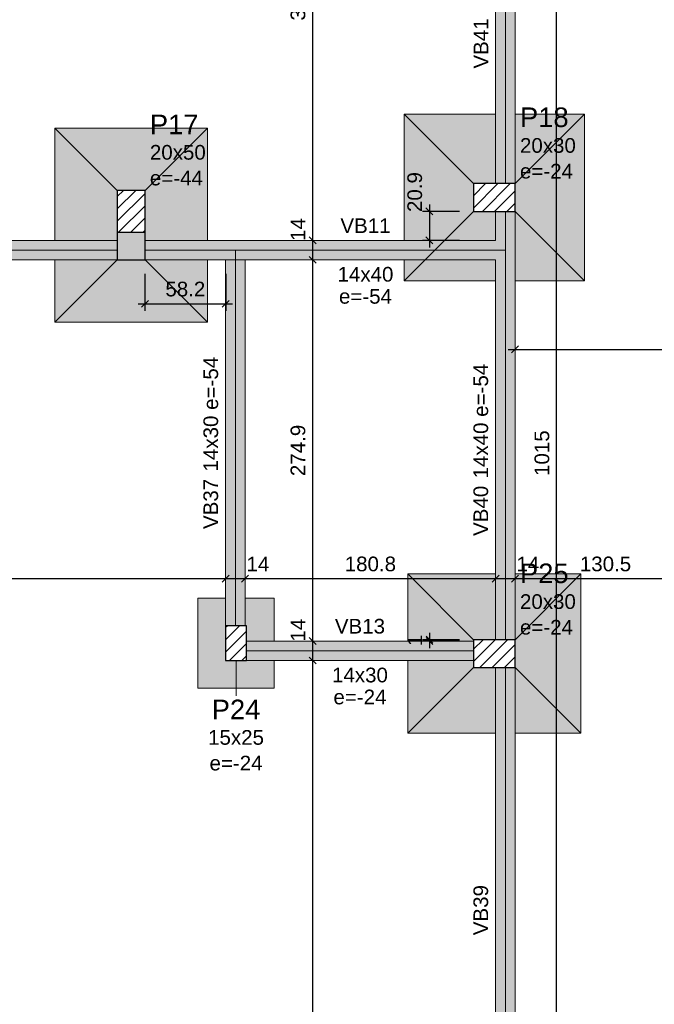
# Model space of a CAD drawing. Header units: millimetres. Extents: x 0 to 119, y 0 to 84.
# Tile 23 of 27: x 67.37 to 76.52, y 51.12 to 65.32. Entities that reach past the tile are written whole.
import ezdxf

# ---------------------------------------------------------------- set-up
doc = ezdxf.new("R2010")
doc.units = ezdxf.units.MM
doc.header["$MEASUREMENT"] = 0
doc.linetypes.add('NULL', pattern=[0])
doc.layers.get('0').update_dxf_attribs({"lineweight": 18})
for name, color, linetype, lineweight in [('FO-Cotas', 5, 'Continuous', 5), ('FO-Eixos', 5, 'Continuous', 5), ('FO-Hachura das sapatas', 43, 'Continuous', 5), ('FO-Hachura pilar que morre', 106, 'Continuous', 5), ('FO-Hachura pilar que passa', 19, 'Continuous', 5), ('FO-Hachura viga', 43, 'Continuous', 5), ('FO-Pilares', 4, 'Continuous', 30), ('FO-Seção das fundações', 9, 'Continuous', 5), ('FO-Textos das vigas', 7, 'Continuous', 5), ('FO-Textos dos pilares', 7, 'Continuous', 5), ('FO-Vigas', 1, 'Continuous', 20)]:
    doc.layers.add(name, color=color, linetype=linetype, lineweight=lineweight)
doc.styles.add('Arial', font='txt')
doc.dimstyles.new('UM_50.000000', dxfattribs={"dimtxt": 0.18, "dimasz": 0.1, "dimexe": 0.1, "dimexo": 0.2, "dimgap": 0, "dimtad": 1, "dimtih": 1, "dimtoh": 1, "dimdec": 1, "dimlfac": 50, "dimzin": 0, "dimdsep": 46, "dimtxsty": 'Standard', "dimcen": 0.09, "dimdle": 0.1, "dimadec": 1, "dimazin": 2, "dimtfac": 1, "dimtdec": 4, "dimtofl": 0, "dimtmove": 0, "dimatfit": 3, "dimfxl": 1, "dimtolj": 1, "dimarcsym": 0})

# ---------------------------------------------------------------- blocks, each defined once
blk = doc.blocks.new('_Oblique')
at = {"color": 0, "linetype": 'ByBlock', "lineweight": -2}
blk.add_line((-0.5, -0.5), (0.5, 0.5), dxfattribs=at)
blk = doc.blocks.new('*D117')
at = {"layer": 'Defpoints', "color": 0}
for p in [(27.879, 57.256), (70.339, 57.256), (70.339, 57.256)]:
    blk.add_point(p, dxfattribs=at)
at = {"layer": 'FO-Cotas', "color": 0, "lineweight": -2}
blk.add_line((27.779, 57.256), (70.439, 57.256), dxfattribs=at)
at = {"layer": 'FO-Cotas', "color": 0, "lineweight": -2, "xscale": 0.1, "yscale": 0.1, "zscale": 0.1, "rotation": 180}
blk.add_blockref('_Oblique', (27.879, 57.256), dxfattribs=at)
at = {"layer": 'FO-Cotas', "color": 0, "lineweight": -2, "xscale": 0.1, "yscale": 0.1, "zscale": 0.1}
blk.add_blockref('_Oblique', (70.339, 57.256), dxfattribs=at)
at = {"layer": 'FO-Cotas', "color": 7, "insert": (49.109, 57.467), "char_height": 0.2118, "attachment_point": 5, "rotation": 0.0057, "style": 'Arial'}
blk.add_mtext('\\A1;2123', dxfattribs=at)
blk = doc.blocks.new('*D118')
at = {"layer": 'Defpoints', "color": 0}
for p in [(70.339, 57.256), (70.619, 57.256), (70.619, 57.256)]:
    blk.add_point(p, dxfattribs=at)
at = {"layer": 'FO-Cotas', "color": 0, "lineweight": -2}
blk.add_line((70.239, 57.256), (70.719, 57.256), dxfattribs=at)
at = {"layer": 'FO-Cotas', "color": 0, "lineweight": -2, "xscale": 0.1, "yscale": 0.1, "zscale": 0.1, "rotation": 180}
blk.add_blockref('_Oblique', (70.339, 57.256), dxfattribs=at)
at = {"layer": 'FO-Cotas', "color": 0, "lineweight": -2, "xscale": 0.1, "yscale": 0.1, "zscale": 0.1}
blk.add_blockref('_Oblique', (70.619, 57.256), dxfattribs=at)
at = {"layer": 'FO-Cotas', "color": 7, "insert": (70.804, 57.467), "char_height": 0.2118, "attachment_point": 5, "rotation": 0.0057, "style": 'Arial'}
blk.add_mtext('\\A1;14', dxfattribs=at)
blk = doc.blocks.new('*D119')
at = {"layer": 'Defpoints', "color": 0}
for p in [(70.619, 57.256), (74.235, 57.256), (74.235, 57.256)]:
    blk.add_point(p, dxfattribs=at)
at = {"layer": 'FO-Cotas', "color": 0, "lineweight": -2}
blk.add_line((70.519, 57.256), (74.335, 57.256), dxfattribs=at)
at = {"layer": 'FO-Cotas', "color": 0, "lineweight": -2, "xscale": 0.1, "yscale": 0.1, "zscale": 0.1, "rotation": 180}
blk.add_blockref('_Oblique', (70.619, 57.256), dxfattribs=at)
at = {"layer": 'FO-Cotas', "color": 0, "lineweight": -2, "xscale": 0.1, "yscale": 0.1, "zscale": 0.1}
blk.add_blockref('_Oblique', (74.235, 57.256), dxfattribs=at)
at = {"layer": 'FO-Cotas', "color": 7, "insert": (72.427, 57.467), "char_height": 0.2118, "attachment_point": 5, "rotation": 0.0057, "style": 'Arial'}
blk.add_mtext('\\A1;180.8', dxfattribs=at)
blk = doc.blocks.new('*D120')
at = {"layer": 'Defpoints', "color": 0}
for p in [(74.235, 57.256), (74.515, 57.256), (74.515, 57.256)]:
    blk.add_point(p, dxfattribs=at)
at = {"layer": 'FO-Cotas', "color": 0, "lineweight": -2}
blk.add_line((74.135, 57.256), (74.615, 57.256), dxfattribs=at)
at = {"layer": 'FO-Cotas', "color": 0, "lineweight": -2, "xscale": 0.1, "yscale": 0.1, "zscale": 0.1, "rotation": 180}
blk.add_blockref('_Oblique', (74.235, 57.256), dxfattribs=at)
at = {"layer": 'FO-Cotas', "color": 0, "lineweight": -2, "xscale": 0.1, "yscale": 0.1, "zscale": 0.1}
blk.add_blockref('_Oblique', (74.515, 57.256), dxfattribs=at)
at = {"layer": 'FO-Cotas', "color": 7, "insert": (74.7, 57.467), "char_height": 0.2118, "attachment_point": 5, "rotation": 0.0057, "style": 'Arial'}
blk.add_mtext('\\A1;14', dxfattribs=at)
blk = doc.blocks.new('*D121')
at = {"layer": 'Defpoints', "color": 0}
for p in [(74.515, 57.256), (77.125, 57.256), (77.125, 57.256)]:
    blk.add_point(p, dxfattribs=at)
at = {"layer": 'FO-Cotas', "color": 0, "lineweight": -2}
blk.add_line((74.415, 57.256), (77.225, 57.256), dxfattribs=at)
at = {"layer": 'FO-Cotas', "color": 0, "lineweight": -2, "xscale": 0.1, "yscale": 0.1, "zscale": 0.1, "rotation": 180}
blk.add_blockref('_Oblique', (74.515, 57.256), dxfattribs=at)
at = {"layer": 'FO-Cotas', "color": 0, "lineweight": -2, "xscale": 0.1, "yscale": 0.1, "zscale": 0.1}
blk.add_blockref('_Oblique', (77.125, 57.256), dxfattribs=at)
at = {"layer": 'FO-Cotas', "color": 7, "insert": (75.82, 57.467), "char_height": 0.2118, "attachment_point": 5, "rotation": 0.0057, "style": 'Arial'}
blk.add_mtext('\\A1;130.5', dxfattribs=at)
blk = doc.blocks.new('*D125')
at = {"layer": 'Defpoints', "color": 0}
for p in [(74.515, 60.563), (84.196, 60.563), (84.196, 60.563)]:
    blk.add_point(p, dxfattribs=at)
at = {"layer": 'FO-Cotas', "color": 0, "lineweight": -2}
blk.add_line((74.415, 60.563), (84.296, 60.563), dxfattribs=at)
at = {"layer": 'FO-Cotas', "color": 0, "lineweight": -2, "xscale": 0.1, "yscale": 0.1, "zscale": 0.1, "rotation": 180}
blk.add_blockref('_Oblique', (74.515, 60.563), dxfattribs=at)
at = {"layer": 'FO-Cotas', "color": 0, "lineweight": -2, "xscale": 0.1, "yscale": 0.1, "zscale": 0.1}
blk.add_blockref('_Oblique', (84.196, 60.563), dxfattribs=at)
at = {"layer": 'FO-Cotas', "color": 7, "insert": (79.355, 60.775), "char_height": 0.2118, "attachment_point": 5, "rotation": 0.0057, "style": 'Arial'}
blk.add_mtext('\\A1;484', dxfattribs=at)
blk = doc.blocks.new('*D169')
at = {"layer": 'Defpoints', "color": 0}
for p in [(71.595, 56.076), (71.595, 56.076), (71.595, 41.436)]:
    blk.add_point(p, dxfattribs=at)
at = {"layer": 'FO-Cotas', "color": 0, "lineweight": -2}
blk.add_line((71.595, 41.336), (71.595, 56.176), dxfattribs=at)
at = {"layer": 'FO-Cotas', "color": 0, "lineweight": -2, "xscale": 0.1, "yscale": 0.1, "zscale": 0.1}
for p, rotation in [((71.595, 56.076), 90), ((71.595, 41.436), 270)]:
    blk.add_blockref('_Oblique', p, dxfattribs=dict(at, rotation=rotation))
at = {"layer": 'FO-Cotas', "color": 7, "insert": (71.383, 48.756), "char_height": 0.2118, "attachment_point": 5, "rotation": 90, "style": 'Arial'}
blk.add_mtext('\\A1;732', dxfattribs=at)
blk = doc.blocks.new('*D170')
at = {"layer": 'Defpoints', "color": 0}
for p in [(71.595, 56.356), (71.595, 56.356), (71.595, 56.076)]:
    blk.add_point(p, dxfattribs=at)
at = {"layer": 'FO-Cotas', "color": 0, "lineweight": -2}
blk.add_line((71.595, 55.976), (71.595, 56.456), dxfattribs=at)
at = {"layer": 'FO-Cotas', "color": 0, "lineweight": -2, "xscale": 0.1, "yscale": 0.1, "zscale": 0.1}
for p, rotation in [((71.595, 56.356), 90), ((71.595, 56.076), 270)]:
    blk.add_blockref('_Oblique', p, dxfattribs=dict(at, rotation=rotation))
at = {"layer": 'FO-Cotas', "color": 7, "insert": (71.383, 56.513), "char_height": 0.2118, "attachment_point": 5, "rotation": 90, "style": 'Arial'}
blk.add_mtext('\\A1;14', dxfattribs=at)
blk = doc.blocks.new('*D171')
at = {"layer": 'Defpoints', "color": 0}
for p in [(71.595, 61.854), (71.595, 61.854), (71.595, 56.356)]:
    blk.add_point(p, dxfattribs=at)
at = {"layer": 'FO-Cotas', "color": 0, "lineweight": -2}
blk.add_line((71.595, 56.256), (71.595, 61.954), dxfattribs=at)
at = {"layer": 'FO-Cotas', "color": 0, "lineweight": -2, "xscale": 0.1, "yscale": 0.1, "zscale": 0.1}
for p, rotation in [((71.595, 61.854), 90), ((71.595, 56.356), 270)]:
    blk.add_blockref('_Oblique', p, dxfattribs=dict(at, rotation=rotation))
at = {"layer": 'FO-Cotas', "color": 7, "insert": (71.383, 59.105), "char_height": 0.2118, "attachment_point": 5, "rotation": 90, "style": 'Arial'}
blk.add_mtext('\\A1;274.9', dxfattribs=at)
blk = doc.blocks.new('*D172')
at = {"layer": 'Defpoints', "color": 0}
for p in [(71.595, 62.134), (71.595, 62.134), (71.595, 61.854)]:
    blk.add_point(p, dxfattribs=at)
at = {"layer": 'FO-Cotas', "color": 0, "lineweight": -2}
blk.add_line((71.595, 61.754), (71.595, 62.234), dxfattribs=at)
at = {"layer": 'FO-Cotas', "color": 0, "lineweight": -2, "xscale": 0.1, "yscale": 0.1, "zscale": 0.1}
for p, rotation in [((71.595, 62.134), 90), ((71.595, 61.854), 270)]:
    blk.add_blockref('_Oblique', p, dxfattribs=dict(at, rotation=rotation))
at = {"layer": 'FO-Cotas', "color": 7, "insert": (71.383, 62.291), "char_height": 0.2118, "attachment_point": 5, "rotation": 90, "style": 'Arial'}
blk.add_mtext('\\A1;14', dxfattribs=at)
blk = doc.blocks.new('*D173')
at = {"layer": 'Defpoints', "color": 0}
for p in [(71.595, 69.216), (71.595, 69.216), (71.595, 62.134)]:
    blk.add_point(p, dxfattribs=at)
at = {"layer": 'FO-Cotas', "color": 0, "lineweight": -2}
blk.add_line((71.595, 62.034), (71.595, 69.316), dxfattribs=at)
at = {"layer": 'FO-Cotas', "color": 0, "lineweight": -2, "xscale": 0.1, "yscale": 0.1, "zscale": 0.1}
for p, rotation in [((71.595, 69.216), 90), ((71.595, 62.134), 270)]:
    blk.add_blockref('_Oblique', p, dxfattribs=dict(at, rotation=rotation))
at = {"layer": 'FO-Cotas', "color": 7, "insert": (71.383, 65.675), "char_height": 0.2118, "attachment_point": 5, "rotation": 90, "style": 'Arial'}
blk.add_mtext('\\A1;354.1', dxfattribs=at)
blk = doc.blocks.new('*D174')
at = {"layer": 'Defpoints', "color": 0}
for p in [(75.115, 69.216), (75.115, 69.216), (75.115, 48.916)]:
    blk.add_point(p, dxfattribs=at)
at = {"layer": 'FO-Cotas', "color": 0, "lineweight": -2}
blk.add_line((75.115, 48.816), (75.115, 69.316), dxfattribs=at)
at = {"layer": 'FO-Cotas', "color": 0, "lineweight": -2, "xscale": 0.1, "yscale": 0.1, "zscale": 0.1}
for p, rotation in [((75.115, 69.216), 90), ((75.115, 48.916), 270)]:
    blk.add_blockref('_Oblique', p, dxfattribs=dict(at, rotation=rotation))
at = {"layer": 'FO-Cotas', "color": 7, "insert": (74.903, 59.066), "char_height": 0.2118, "attachment_point": 5, "rotation": 90, "style": 'Arial'}
blk.add_mtext('\\A1;1015', dxfattribs=at)
blk = doc.blocks.new('*D192')
at = {"layer": 'Defpoints', "color": 0}
for p in [(69.175, 61.854), (70.339, 61.854), (70.339, 61.219)]:
    blk.add_point(p, dxfattribs=at)
at = {"layer": 'FO-Cotas', "color": 0, "lineweight": -2}
for p, q in [((69.175, 61.654), (69.175, 61.119)), ((70.339, 61.654), (70.339, 61.119)), ((69.075, 61.219), (70.439, 61.219))]:
    blk.add_line(p, q, dxfattribs=at)
at = {"layer": 'FO-Cotas', "color": 0, "lineweight": -2, "xscale": 0.1, "yscale": 0.1, "zscale": 0.1, "rotation": 180}
blk.add_blockref('_Oblique', (69.175, 61.219), dxfattribs=at)
at = {"layer": 'FO-Cotas', "color": 0, "lineweight": -2, "xscale": 0.1, "yscale": 0.1, "zscale": 0.1}
blk.add_blockref('_Oblique', (70.339, 61.219), dxfattribs=at)
at = {"layer": 'FO-Cotas', "color": 7, "insert": (69.757, 61.431), "char_height": 0.2118, "attachment_point": 5, "rotation": 0.0057, "style": 'Arial'}
blk.add_mtext('\\A1;58.2', dxfattribs=at)
blk = doc.blocks.new('*D213')
at = {"layer": 'Defpoints', "color": 0}
for p in [(73.915, 62.553), (73.279, 62.134), (73.915, 62.134)]:
    blk.add_point(p, dxfattribs=at)
at = {"layer": 'FO-Cotas', "color": 0, "lineweight": -2}
for p, q in [((73.279, 62.653), (73.279, 62.034)), ((73.715, 62.553), (73.179, 62.553)), ((73.715, 62.134), (73.179, 62.134))]:
    blk.add_line(p, q, dxfattribs=at)
at = {"layer": 'FO-Cotas', "color": 0, "lineweight": -2, "xscale": 0.1, "yscale": 0.1, "zscale": 0.1}
for p, rotation in [((73.279, 62.553), 90), ((73.279, 62.134), 270)]:
    blk.add_blockref('_Oblique', p, dxfattribs=dict(at, rotation=rotation))
at = {"layer": 'FO-Cotas', "color": 7, "insert": (73.068, 62.831), "char_height": 0.2118, "attachment_point": 5, "rotation": 90, "style": 'Arial'}
blk.add_mtext('\\A1;20.9', dxfattribs=at)
blk = doc.blocks.new('*D218')
at = {"layer": 'Defpoints', "color": 0}
for p in [(73.915, 56.376), (73.28, 56.356), (73.915, 56.356)]:
    blk.add_point(p, dxfattribs=at)
at = {"layer": 'FO-Cotas', "color": 0, "lineweight": -2}
for p, q in [((73.715, 56.376), (73.18, 56.376)), ((73.28, 56.476), (73.28, 56.256)), ((73.715, 56.356), (73.18, 56.356))]:
    blk.add_line(p, q, dxfattribs=at)
at = {"layer": 'FO-Cotas', "color": 0, "lineweight": -2, "xscale": 0.1, "yscale": 0.1, "zscale": 0.1}
for p, rotation in [((73.28, 56.376), 90), ((73.28, 56.356), 270)]:
    blk.add_blockref('_Oblique', p, dxfattribs=dict(at, rotation=rotation))
at = {"layer": 'FO-Cotas', "color": 7, "insert": (73.068, 56.366), "char_height": 0.2118, "attachment_point": 5, "rotation": 90, "style": 'Arial'}
blk.add_mtext('\\A1;1', dxfattribs=at)

msp = doc.modelspace()

# ---------------------------------------------------------------- hatches: boundary and pattern name
at = {"layer": 'FO-Hachura das sapatas', "linetype": 'Continuous'}
h = msp.add_hatch(color=43, dxfattribs=at)
h.paths.add_polyline_path([(72.9148, 63.9528), (72.9148, 61.5528), (75.5148, 61.5528), (75.5148, 63.9528), (72.9148, 63.9528)])
h.paths.add_polyline_path([(73.9148, 62.5528), (74.2348, 62.5528), (74.2348, 62.1342), (72.9148, 62.1342), (72.9148, 61.8542), (74.2348, 61.8542), (74.3748, 61.9942), (74.5148, 61.9942), (74.5148, 63.9528), (74.2348, 63.9528), (74.2348, 62.9528), (73.9148, 62.9528), (73.9148, 62.5528)], flags=0)
h.paths.add_polyline_path([(74.5148, 61.9942), (74.3748, 61.9942), (74.2348, 61.8542), (74.2348, 61.5528), (74.5148, 61.5528), (74.5148, 61.9942)], flags=0)
h = msp.add_hatch(color=43, dxfattribs=at)
h.paths.add_polyline_path([(67.8752, 60.9542), (70.0752, 60.9542), (70.0752, 63.7542), (67.8752, 63.7542), (67.8752, 60.9542)])
h.paths.add_polyline_path([(68.7752, 62.8542), (68.7752, 62.1342), (67.8752, 62.1342), (67.8752, 61.8542), (70.0752, 61.8542), (70.0752, 62.1342), (69.1752, 62.1342), (69.1752, 62.8542), (68.7752, 62.8542)], flags=0)
h = msp.add_hatch(color=43, dxfattribs=at)
h.paths.add_polyline_path([(72.9652, 57.3256), (72.9652, 55.0256), (75.4652, 55.0256), (75.4652, 57.3256), (72.9652, 57.3256)])
h.paths.add_polyline_path([(73.9152, 56.3556), (72.9652, 56.3556), (72.9652, 56.0756), (73.9152, 56.0756), (73.9152, 55.9756), (74.2348, 55.9756), (74.2348, 55.0256), (74.5148, 55.0256), (74.5148, 55.9756), (74.5152, 55.9756), (74.5152, 56.3756), (74.5148, 56.3756), (74.5148, 57.3256), (74.2348, 57.3256), (74.2348, 56.3756), (73.9152, 56.3756), (73.9152, 56.3556)], flags=0)
h = msp.add_hatch(color=43, dxfattribs=at)
h.paths.add_polyline_path([(69.9386, 55.6756), (71.0386, 55.6756), (71.0386, 56.9756), (69.9386, 56.9756), (69.9386, 55.6756)])
h.paths.add_polyline_path([(70.6186, 56.5756), (70.6186, 56.9756), (70.3386, 56.9756), (70.3386, 56.0756), (71.0386, 56.0756), (71.0386, 56.3556), (70.6386, 56.3556), (70.6386, 56.5756), (70.6186, 56.5756)], flags=0)
at = {"layer": 'FO-Hachura pilar que morre', "linetype": 'Continuous'}
h = msp.add_hatch(color=106, dxfattribs=at)
h.paths.add_polyline_path([(68.7752, 61.8542), (68.9752, 61.8542), (69.1752, 61.8542), (69.1752, 62.3542), (69.1752, 62.8542), (68.9752, 62.8542), (68.7752, 62.8542), (68.7752, 62.3542)])
h.paths.add_polyline_path([(68.7752, 62.2542), (68.9752, 62.2542), (69.1752, 62.2542), (69.1752, 62.5542), (69.1752, 62.8542), (68.9752, 62.8542), (68.7752, 62.8542), (68.7752, 62.5542)], flags=0)
at = {"layer": 'FO-Hachura pilar que passa', "linetype": 'Continuous'}
h = msp.add_hatch(dxfattribs=at)
h.set_pattern_fill('ANSI31', color=19, style=0)
h.paths.add_polyline_path([(73.9148, 62.9528), (73.9148, 62.7528), (73.9148, 62.5528), (74.2148, 62.5528), (74.5148, 62.5528), (74.5148, 62.7528), (74.5148, 62.9528), (74.2148, 62.9528)])
h = msp.add_hatch(dxfattribs=at)
h.set_pattern_fill('ANSI31', color=19, style=0)
h.paths.add_polyline_path([(68.7752, 62.2542), (68.9752, 62.2542), (69.1752, 62.2542), (69.1752, 62.5542), (69.1752, 62.8542), (68.9752, 62.8542), (68.7752, 62.8542), (68.7752, 62.5542)])
h = msp.add_hatch(dxfattribs=at)
h.set_pattern_fill('ANSI31', color=19, style=0)
h.paths.add_polyline_path([(70.3386, 56.0756), (70.4886, 56.0756), (70.6386, 56.0756), (70.6386, 56.3256), (70.6386, 56.5756), (70.4886, 56.5756), (70.3386, 56.5756), (70.3386, 56.3256)])
h = msp.add_hatch(dxfattribs=at)
h.set_pattern_fill('ANSI31', color=19, style=0)
h.paths.add_polyline_path([(73.9152, 56.3756), (73.9152, 56.1756), (73.9152, 55.9756), (74.2152, 55.9756), (74.5152, 55.9756), (74.5152, 56.1756), (74.5152, 56.3756), (74.2152, 56.3756)])
at = {"layer": 'FO-Hachura viga', "linetype": 'Continuous'}
for points in [[(74.5148, 68.7554), (74.5148, 68.7554), (74.2348, 68.7554), (74.2348, 62.9528), (74.5148, 62.9528), (74.5148, 68.7554)], [(74.5148, 62.5528), (74.5148, 62.5528), (74.2346, 62.5528), (74.2346, 62.1342), (74.3748, 61.9942), (74.5148, 61.9942), (74.5148, 62.5528)], [(68.7752, 62.134), (68.7752, 62.134), (63.0662, 62.134), (63.0662, 61.8542), (68.7752, 61.8542), (68.7752, 62.134)], [(70.4786, 62.1342), (70.4786, 62.1342), (69.1752, 62.1342), (69.1752, 61.8542), (70.4786, 61.8542), (70.4786, 62.1342)], [(74.3748, 61.9942), (74.3748, 61.9942), (74.2346, 62.1342), (70.4786, 62.1342), (70.4786, 61.8542), (74.2348, 61.8542), (74.3748, 61.9942)], [(70.6186, 61.8542), (70.6186, 61.8542), (70.4786, 61.9942), (70.3386, 61.8542), (70.3386, 56.5754), (70.6186, 56.5754), (70.6186, 61.8542)], [(74.5148, 61.9942), (74.5148, 61.9942), (74.3748, 61.9942), (74.2348, 61.8542), (74.2348, 56.3754), (74.5148, 56.3754), (74.5148, 61.9942)], [(73.9152, 56.3556), (73.9152, 56.3556), (70.6386, 56.3556), (70.6386, 56.0754), (73.9152, 56.0754), (73.9152, 56.3556)], [(74.5148, 55.9754), (74.5148, 55.9754), (74.2348, 55.9754), (74.2348, 48.9756), (74.5148, 48.9756), (74.5148, 55.9754)]]:
    msp.add_hatch(color=43, dxfattribs=at).paths.add_polyline_path(points)

# ---------------------------------------------------------------- linework, layer by layer
at = {"layer": 'FO-Cotas', "linetype": 'Continuous'}
msp.add_line((70.4886, 56.0756), (70.4886, 55.5673), dxfattribs=at)
at = {"layer": 'FO-Eixos'}
for p, q in [((74.3748, 62.9528), (74.3748, 68.7556)), ((74.3748, 61.9942), (74.3748, 62.5528)), ((63.0662, 61.9942), (68.7752, 61.9942)), ((69.1752, 61.9942), (70.4786, 61.9942)), ((70.4786, 61.9942), (74.3748, 61.9942)), ((70.4786, 56.5756), (70.4786, 61.9942)), ((74.3748, 56.3756), (74.3748, 61.9942)), ((70.6386, 56.2156), (73.9152, 56.2156)), ((74.3748, 48.9756), (74.3748, 55.9756))]:
    msp.add_line(p, q, dxfattribs=at)
at = {"layer": 'FO-Pilares'}
msp.add_line((68.7752, 62.2542), (69.1752, 62.2542), dxfattribs=at)
for points in [[(73.9148, 62.9528), (73.9148, 62.7528), (73.9148, 62.5528), (74.2148, 62.5528), (74.5148, 62.5528), (74.5148, 62.7528), (74.5148, 62.9528), (74.2148, 62.9528), (73.9148, 62.9528)], [(68.7752, 61.8542), (68.9752, 61.8542), (69.1752, 61.8542), (69.1752, 62.3542), (69.1752, 62.8542), (68.9752, 62.8542), (68.7752, 62.8542), (68.7752, 62.3542), (68.7752, 61.8542)], [(70.3386, 56.0756), (70.4886, 56.0756), (70.6386, 56.0756), (70.6386, 56.3256), (70.6386, 56.5756), (70.4886, 56.5756), (70.3386, 56.5756), (70.3386, 56.3256), (70.3386, 56.0756)], [(73.9152, 56.3756), (73.9152, 56.1756), (73.9152, 55.9756), (74.2152, 55.9756), (74.5152, 55.9756), (74.5152, 56.1756), (74.5152, 56.3756), (74.2152, 56.3756), (73.9152, 56.3756)]]:
    msp.add_lwpolyline(points, close=True, dxfattribs=at)
at = {"layer": 'FO-Seção das fundações'}
for p, q in [((72.9148, 63.9528), (73.9148, 62.9528)), ((75.5148, 63.9528), (74.5148, 62.9528)), ((67.8752, 63.7542), (68.7752, 62.8542)), ((70.0752, 63.7542), (69.1752, 62.8542)), ((72.9148, 61.5528), (73.9148, 62.5528)), ((75.5148, 61.5528), (74.5148, 62.5528)), ((67.8752, 60.9542), (68.7752, 61.8542)), ((70.0752, 60.9542), (69.1752, 61.8542)), ((72.9652, 57.3256), (73.9152, 56.3756)), ((75.4652, 57.3256), (74.5152, 56.3756)), ((72.9652, 55.0256), (73.9152, 55.9756)), ((75.4652, 55.0256), (74.5152, 55.9756))]:
    msp.add_line(p, q, dxfattribs=at)
for points in [[(72.9148, 63.9528), (72.9148, 62.1342)], [(72.9148, 63.9528), (74.2348, 63.9528)], [(74.5148, 63.9528), (75.5148, 63.9528)], [(75.5148, 61.5528), (75.5148, 63.9528)], [(67.8752, 63.7542), (70.0752, 63.7542)], [(67.8752, 63.7542), (67.8752, 62.1342)], [(70.0752, 62.1342), (70.0752, 63.7542)], [(67.8752, 61.8542), (67.8752, 60.9542)], [(70.0752, 60.9542), (70.0752, 61.8542)], [(72.9148, 61.8542), (72.9148, 61.5528)], [(74.2348, 61.5528), (72.9148, 61.5528)], [(75.5148, 61.5528), (74.5148, 61.5528)], [(70.0752, 60.9542), (67.8752, 60.9542)], [(72.9652, 57.3256), (72.9652, 56.3556)], [(72.9652, 57.3256), (74.2348, 57.3256)], [(74.5148, 57.3256), (75.4652, 57.3256)], [(75.4652, 55.0256), (75.4652, 57.3256)], [(69.9386, 56.9756), (69.9386, 55.6756)], [(69.9386, 56.9756), (70.3386, 56.9756)], [(70.6186, 56.9756), (71.0386, 56.9756)], [(71.0386, 56.3556), (71.0386, 56.9756)], [(71.0386, 55.6756), (71.0386, 56.0756)], [(72.9652, 56.0756), (72.9652, 55.0256)], [(71.0386, 55.6756), (69.9386, 55.6756)], [(74.2348, 55.0256), (72.9652, 55.0256)], [(75.4652, 55.0256), (74.5148, 55.0256)]]:
    msp.add_lwpolyline(points, dxfattribs=at)
at = {"layer": 'FO-Vigas'}
for p, q in [((74.2348, 62.9528), (74.2348, 68.7556)), ((74.5148, 62.9528), (74.5148, 68.7556)), ((74.2348, 62.1342), (74.2348, 62.5528)), ((74.5148, 61.9942), (74.5148, 62.5528)), ((63.0662, 62.1342), (68.7752, 62.1342)), ((69.1752, 62.1342), (70.4786, 62.1342)), ((70.4786, 62.1342), (74.2348, 62.1342)), ((74.5148, 56.3756), (74.5148, 61.9942)), ((63.0662, 61.8542), (68.7752, 61.8542)), ((69.1752, 61.8542), (70.4786, 61.8542)), ((70.3386, 56.5756), (70.3386, 61.8542)), ((70.4786, 61.8542), (74.2348, 61.8542)), ((70.6186, 56.5756), (70.6186, 61.8542)), ((74.2348, 56.3756), (74.2348, 61.8542)), ((70.6386, 56.3556), (73.9152, 56.3556)), ((70.6386, 56.0756), (73.9152, 56.0756)), ((74.2348, 48.9756), (74.2348, 55.9756)), ((74.5148, 48.9756), (74.5148, 55.9756))]:
    msp.add_line(p, q, dxfattribs=at)

# ---------------------------------------------------------------- texts
at = {"layer": 'FO-Textos das vigas', "linetype": 'NULL', "char_height": 0.2118, "rotation": 90.00021, "line_spacing_factor": 0.798, "style": 'Arial'}
for s, insert, width, attachment_point in [('VB41', (74.1287, 65.3356), 1.418848, 9), ('14x30 e=-54', (70.2327, 58.8016), 3.240977, 7), ('14x40 e=-54', (74.1287, 58.7016), 3.240977, 7), ('VB37', (70.2327, 58.6956), 1.418848, 9), ('VB40', (74.1287, 58.5956), 1.418848, 9), ('VB39', (74.1287, 52.4756), 1.418848, 8)]:
    msp.add_mtext(s, dxfattribs=dict(at, insert=insert, width=width, attachment_point=attachment_point))
at = {"layer": 'FO-Textos das vigas', "linetype": 'NULL', "char_height": 0.2118, "attachment_point": 8, "line_spacing_factor": 0.798, "style": 'Arial'}
for s, insert, width in [('VB11', (72.3566, 62.2405), 1.418848), ('14x40', (72.3566, 61.5365), 1.580273), ('e=-54', (72.3566, 61.2185), 1.499561), ('VB13', (72.2766, 56.4615), 1.418848), ('14x30', (72.2766, 55.7575), 1.580273), ('e=-24', (72.2766, 55.4405), 1.499561)]:
    msp.add_mtext(s, dxfattribs=dict(at, insert=insert, width=width))
at = {"layer": 'FO-Textos dos pilares', "linetype": 'NULL', "line_spacing_factor": 0.798, "style": 'Arial'}
for s, insert, char_height, width, attachment_point in [('P18', (74.5856, 63.7648), 0.2824, 1.387852, 7), ('P17', (69.2456, 63.6658), 0.2824, 1.387852, 7), ('20x30', (74.5856, 63.3945), 0.2118, 1.580273, 7), ('20x50', (69.2456, 63.2955), 0.2118, 1.580273, 7), ('e=-44', (69.2456, 62.9245), 0.2118, 1.499561, 7), ('e=-24', (74.5856, 63.0235), 0.2118, 1.499561, 7), ('P25', (74.5856, 57.1878), 0.2824, 1.387852, 7), ('20x30', (74.5856, 56.8165), 0.2118, 1.580273, 7), ('e=-24', (74.5856, 56.4465), 0.2118, 1.499561, 7), ('P24', (70.4886, 55.2288), 0.2824, 1.387852, 8), ('15x25', (70.4886, 54.8575), 0.2118, 1.580273, 8), ('e=-24', (70.4886, 54.4875), 0.2118, 1.499561, 8)]:
    msp.add_mtext(s, dxfattribs=dict(at, insert=insert, char_height=char_height, width=width, attachment_point=attachment_point))

# ---------------------------------------------------------------- dimensions: what is measured, and where the dimension line sits
at = {"layer": 'FO-Cotas'}
for base, p1, p2, override, picture, middle in [((71.5952, 69.2156), (71.5952, 62.1342), (71.5952, 69.2156), {"dimtxt": 0.2118, "dimasz": 0.1, "dimexe": 0.1, "dimexo": 0.2, "dimtad": 1, "dimtih": 0, "dimtoh": 0, "dimdec": 1, "dimlfac": 50, "dimzin": 8, "dimtxsty": 'Arial', "dimblk": 'Oblique', "dimblk1": 'Oblique', "dimblk2": 'Oblique', "dimsah": 1, "dimdle": 0.1, "dimse1": 1, "dimse2": 1, "dimclrt": 7, "dimadec": 1, "dimazin": 3, "dimtmove": 2, "dimldrblk": 'Oblique'}, '*D173', (71.3834, 65.6749)), ((75.1152, 69.2156), (75.1152, 48.9156), (75.1152, 69.2156), {"dimtxt": 0.2118, "dimasz": 0.1, "dimexe": 0.1, "dimexo": 0.2, "dimtad": 1, "dimtih": 0, "dimtoh": 0, "dimdec": 1, "dimlfac": 50, "dimzin": 8, "dimtxsty": 'Arial', "dimblk": 'Oblique', "dimblk1": 'Oblique', "dimblk2": 'Oblique', "dimsah": 1, "dimdle": 0.1, "dimse1": 1, "dimse2": 1, "dimclrt": 7, "dimadec": 1, "dimazin": 3, "dimtmove": 2, "dimldrblk": 'Oblique'}, '*D174', (74.9034, 59.0656)), ((73.2794, 62.1342), (73.9148, 62.5528), (73.9148, 62.1342), {"dimtxt": 0.2118, "dimasz": 0.1, "dimexe": 0.1, "dimexo": 0.2, "dimtad": 1, "dimtih": 0, "dimtoh": 0, "dimdec": 1, "dimlfac": 50, "dimzin": 8, "dimtxsty": 'Arial', "dimblk": 'Oblique', "dimblk1": 'Oblique', "dimblk2": 'Oblique', "dimsah": 1, "dimdle": 0.1, "dimse1": 0, "dimse2": 0, "dimclrt": 7, "dimadec": 1, "dimazin": 3, "dimtmove": 2, "dimldrblk": 'Oblique'}, '*D213', (73.0676, 62.831)), ((71.5952, 62.1342), (71.5952, 61.8542), (71.5952, 62.1342), {"dimtxt": 0.2118, "dimasz": 0.1, "dimexe": 0.1, "dimexo": 0.2, "dimtad": 1, "dimtih": 0, "dimtoh": 0, "dimdec": 1, "dimlfac": 50, "dimzin": 8, "dimtxsty": 'Arial', "dimblk": 'Oblique', "dimblk1": 'Oblique', "dimblk2": 'Oblique', "dimsah": 1, "dimdle": 0.1, "dimse1": 1, "dimse2": 1, "dimclrt": 7, "dimadec": 1, "dimazin": 3, "dimtmove": 2, "dimldrblk": 'Oblique'}, '*D172', (71.3834, 62.2915)), ((71.5952, 61.8542), (71.5952, 56.3556), (71.5952, 61.8542), {"dimtxt": 0.2118, "dimasz": 0.1, "dimexe": 0.1, "dimexo": 0.2, "dimtad": 1, "dimtih": 0, "dimtoh": 0, "dimdec": 1, "dimlfac": 50, "dimzin": 8, "dimtxsty": 'Arial', "dimblk": 'Oblique', "dimblk1": 'Oblique', "dimblk2": 'Oblique', "dimsah": 1, "dimdle": 0.1, "dimse1": 1, "dimse2": 1, "dimclrt": 7, "dimadec": 1, "dimazin": 3, "dimtmove": 2, "dimldrblk": 'Oblique'}, '*D171', (71.3834, 59.1049)), ((71.5952, 56.3556), (71.5952, 56.0756), (71.5952, 56.3556), {"dimtxt": 0.2118, "dimasz": 0.1, "dimexe": 0.1, "dimexo": 0.2, "dimtad": 1, "dimtih": 0, "dimtoh": 0, "dimdec": 1, "dimlfac": 50, "dimzin": 8, "dimtxsty": 'Arial', "dimblk": 'Oblique', "dimblk1": 'Oblique', "dimblk2": 'Oblique', "dimsah": 1, "dimdle": 0.1, "dimse1": 1, "dimse2": 1, "dimclrt": 7, "dimadec": 1, "dimazin": 3, "dimtmove": 2, "dimldrblk": 'Oblique'}, '*D170', (71.3834, 56.5129)), ((73.2798, 56.3556), (73.9152, 56.3756), (73.9152, 56.3556), {"dimtxt": 0.2118, "dimasz": 0.1, "dimexe": 0.1, "dimexo": 0.2, "dimtad": 1, "dimtih": 0, "dimtoh": 0, "dimdec": 1, "dimlfac": 50, "dimzin": 8, "dimtxsty": 'Arial', "dimblk": 'Oblique', "dimblk1": 'Oblique', "dimblk2": 'Oblique', "dimsah": 1, "dimdle": 0.1, "dimse1": 0, "dimse2": 0, "dimclrt": 7, "dimadec": 1, "dimazin": 3, "dimtmove": 2, "dimldrblk": 'Oblique'}, '*D218', (73.068, 56.3656)), ((71.5952, 56.0756), (71.5952, 41.4356), (71.5952, 56.0756), {"dimtxt": 0.2118, "dimasz": 0.1, "dimexe": 0.1, "dimexo": 0.2, "dimtad": 1, "dimtih": 0, "dimtoh": 0, "dimdec": 1, "dimlfac": 50, "dimzin": 8, "dimtxsty": 'Arial', "dimblk": 'Oblique', "dimblk1": 'Oblique', "dimblk2": 'Oblique', "dimsah": 1, "dimdle": 0.1, "dimse1": 1, "dimse2": 1, "dimclrt": 7, "dimadec": 1, "dimazin": 3, "dimtmove": 2, "dimldrblk": 'Oblique'}, '*D169', (71.3834, 48.7556))]:
    dim = msp.add_linear_dim(base=base, p1=p1, p2=p2, angle=90, dimstyle='UM_50.000000', override=override, dxfattribs=at)
    dim.commit()
    dim.dimension.update_dxf_attribs({"geometry": picture, "text_midpoint": middle, "dimtype": 160, "text_rotation": 90})
for base, p1, p2, override, picture, middle in [((70.3386, 61.2188), (69.1752, 61.8542), (70.3386, 61.8542), {"dimtxt": 0.2118, "dimasz": 0.1, "dimexe": 0.1, "dimexo": 0.2, "dimtad": 1, "dimtih": 0, "dimtoh": 0, "dimdec": 1, "dimlfac": 50, "dimzin": 8, "dimtxsty": 'Arial', "dimblk": 'Oblique', "dimblk1": 'Oblique', "dimblk2": 'Oblique', "dimsah": 1, "dimdle": 0.1, "dimse1": 0, "dimse2": 0, "dimclrt": 7, "dimadec": 1, "dimazin": 3, "dimtmove": 2, "dimldrblk": 'Oblique'}, '*D192', (69.7569, 61.4306)), ((84.1956, 60.5634), (74.5148, 60.5634), (84.1956, 60.5634), {"dimtxt": 0.2118, "dimasz": 0.1, "dimexe": 0.1, "dimexo": 0.2, "dimtad": 1, "dimtih": 0, "dimtoh": 0, "dimdec": 1, "dimlfac": 50, "dimzin": 8, "dimtxsty": 'Arial', "dimblk": 'Oblique', "dimblk1": 'Oblique', "dimblk2": 'Oblique', "dimsah": 1, "dimdle": 0.1, "dimse1": 1, "dimse2": 1, "dimclrt": 7, "dimadec": 1, "dimazin": 3, "dimtmove": 2, "dimldrblk": 'Oblique'}, '*D125', (79.3552, 60.7752)), ((70.3386, 57.2556), (27.8786, 57.2556), (70.3386, 57.2556), {"dimtxt": 0.2118, "dimasz": 0.1, "dimexe": 0.1, "dimexo": 0.2, "dimtad": 1, "dimtih": 0, "dimtoh": 0, "dimdec": 1, "dimlfac": 50, "dimzin": 8, "dimtxsty": 'Arial', "dimblk": 'Oblique', "dimblk1": 'Oblique', "dimblk2": 'Oblique', "dimsah": 1, "dimdle": 0.1, "dimse1": 1, "dimse2": 1, "dimclrt": 7, "dimadec": 1, "dimazin": 3, "dimtmove": 2, "dimldrblk": 'Oblique'}, '*D117', (49.1086, 57.4674)), ((70.6186, 57.2556), (70.3386, 57.2556), (70.6186, 57.2556), {"dimtxt": 0.2118, "dimasz": 0.1, "dimexe": 0.1, "dimexo": 0.2, "dimtad": 1, "dimtih": 0, "dimtoh": 0, "dimdec": 1, "dimlfac": 50, "dimzin": 8, "dimtxsty": 'Arial', "dimblk": 'Oblique', "dimblk1": 'Oblique', "dimblk2": 'Oblique', "dimsah": 1, "dimdle": 0.1, "dimse1": 1, "dimse2": 1, "dimclrt": 7, "dimadec": 1, "dimazin": 3, "dimtmove": 2, "dimldrblk": 'Oblique'}, '*D118', (70.8039, 57.4674)), ((74.2348, 57.2556), (70.6186, 57.2556), (74.2348, 57.2556), {"dimtxt": 0.2118, "dimasz": 0.1, "dimexe": 0.1, "dimexo": 0.2, "dimtad": 1, "dimtih": 0, "dimtoh": 0, "dimdec": 1, "dimlfac": 50, "dimzin": 8, "dimtxsty": 'Arial', "dimblk": 'Oblique', "dimblk1": 'Oblique', "dimblk2": 'Oblique', "dimsah": 1, "dimdle": 0.1, "dimse1": 1, "dimse2": 1, "dimclrt": 7, "dimadec": 1, "dimazin": 3, "dimtmove": 2, "dimldrblk": 'Oblique'}, '*D119', (72.4267, 57.4674)), ((74.5148, 57.2556), (74.2348, 57.2556), (74.5148, 57.2556), {"dimtxt": 0.2118, "dimasz": 0.1, "dimexe": 0.1, "dimexo": 0.2, "dimtad": 1, "dimtih": 0, "dimtoh": 0, "dimdec": 1, "dimlfac": 50, "dimzin": 8, "dimtxsty": 'Arial', "dimblk": 'Oblique', "dimblk1": 'Oblique', "dimblk2": 'Oblique', "dimsah": 1, "dimdle": 0.1, "dimse1": 1, "dimse2": 1, "dimclrt": 7, "dimadec": 1, "dimazin": 3, "dimtmove": 2, "dimldrblk": 'Oblique'}, '*D120', (74.7001, 57.4674)), ((77.1252, 57.2556), (74.5148, 57.2556), (77.1252, 57.2556), {"dimtxt": 0.2118, "dimasz": 0.1, "dimexe": 0.1, "dimexo": 0.2, "dimtad": 1, "dimtih": 0, "dimtoh": 0, "dimdec": 1, "dimlfac": 50, "dimzin": 8, "dimtxsty": 'Arial', "dimblk": 'Oblique', "dimblk1": 'Oblique', "dimblk2": 'Oblique', "dimsah": 1, "dimdle": 0.1, "dimse1": 1, "dimse2": 1, "dimclrt": 7, "dimadec": 1, "dimazin": 3, "dimtmove": 2, "dimldrblk": 'Oblique'}, '*D121', (75.82, 57.4674))]:
    dim = msp.add_linear_dim(base=base, p1=p1, p2=p2, dimstyle='UM_50.000000', override=override, dxfattribs=at)
    dim.commit()
    dim.dimension.update_dxf_attribs({"geometry": picture, "text_midpoint": middle, "dimtype": 160, "text_rotation": 0.00573})

doc.saveas('drawing.dxf')
